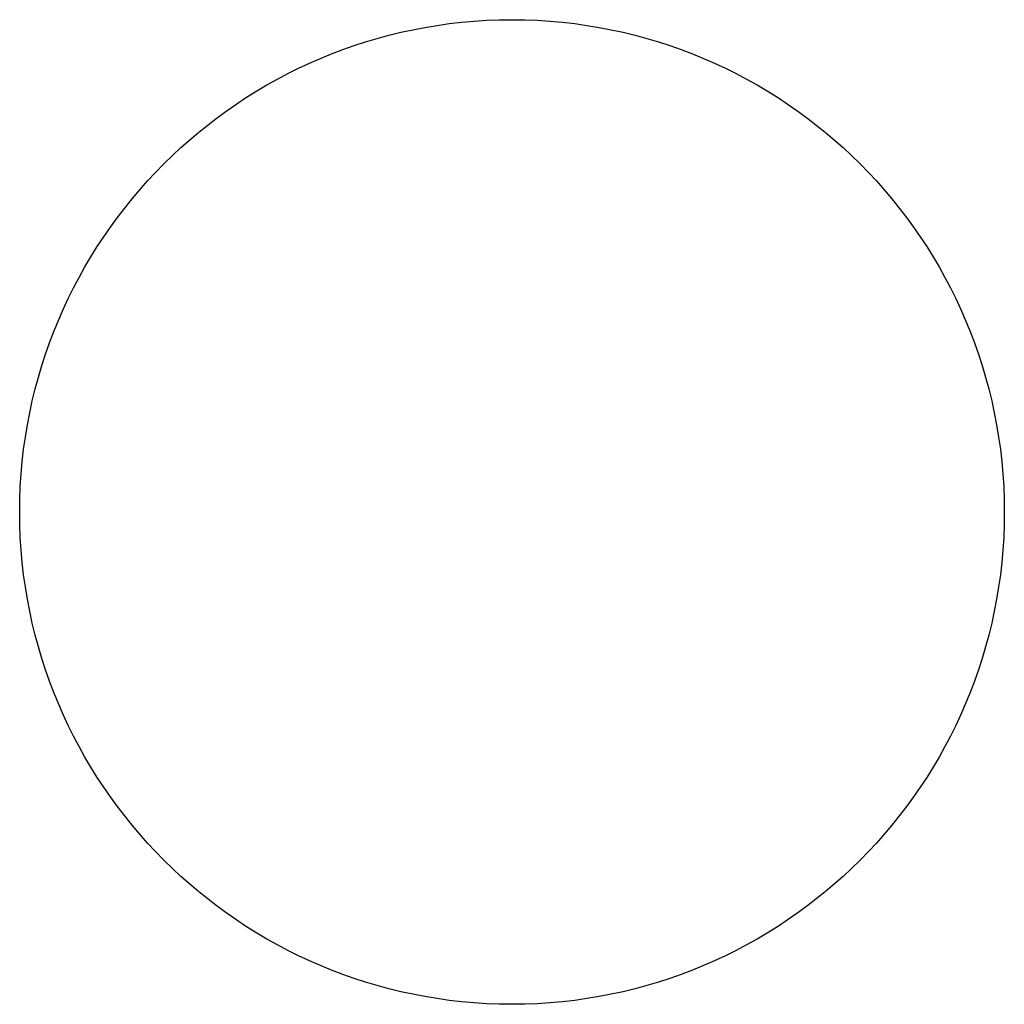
# Model space of a CAD drawing. Header units: millimetres. Extents: x -3.3 to 28.7, y -57.3 to -25.3.
import ezdxf

# ---------------------------------------------------------------- set-up
doc = ezdxf.new("R2010")
doc.units = ezdxf.units.MM

msp = doc.modelspace()

# ---------------------------------------------------------------- linework, layer by layer
at = {"color": 1}
msp.add_circle((12.7, -41.3), 16, dxfattribs=at)

doc.saveas('drawing.dxf')
